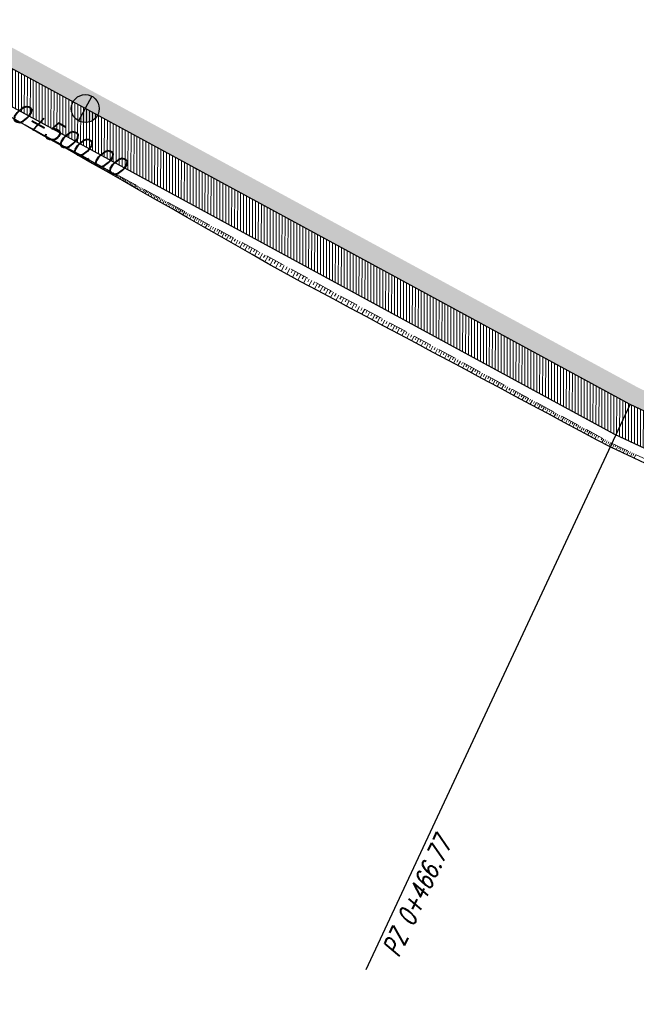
# Model space of a CAD drawing. Header units: metres. Extents: x 8431043 to 8456388, y 5766167 to 5771876.
# Tile 7 of 31: x 8434015 to 8434048, y 5770287 to 5770340. Entities that reach past the tile are written whole.
import ezdxf

# ---------------------------------------------------------------- set-up
doc = ezdxf.new("R2010")
doc.units = ezdxf.units.M
for name, pattern in [('4011', [6, 4, -2]), ('ACAD_ISO03W100', [30, 12, -18]), ('ACAD_ISO10W100', [18, 12, -3, 0, -3]), ('CIĄGŁA', [0])]:
    doc.linetypes.add(name, pattern=pattern)
for name, color, linetype in [('C-DROGI-SYTUACJA', 7, 'Continuous'), ('C-DROGI-SYTUACJA-ETYKIETY', 1, 'Continuous'), ('DRO_Podzespół', 7, 'Continuous'), ('S-5_opis_hektometr', 20, 'Continuous'), ('S-5_opis_pkt_geometrycznych', 20, 'Continuous')]:
    doc.layers.add(name, color=color, linetype=linetype)
doc.layers.add('hatch zdi chodniki', color=7, linetype='Continuous', lineweight=0, true_color=0x8345ba)
for name, color, linetype, lineweight in [('kreskowanie skarp', 250, 'Continuous', 15), ('linia', 7, 'CIĄGŁA', 20), ('WYMIARY', 253, 'Continuous', 13), ('Zalacznik_3_Rowy DW837|Zalacznik_3_Rowy DW837|zdi pobocze', 250, '4011', 18), ('zdi_obrzeze chodnikowe 8x30', 6, 'Continuous', 30)]:
    doc.layers.add(name, color=color, linetype=linetype, lineweight=lineweight)
doc.styles.add('! rom po 1.8mm', font='romans.shx', dxfattribs={"width": 0.75, "oblique": 15})
doc.styles.add('! romans poch 1.8 mm szer 1', font='romans.shx', dxfattribs={"oblique": 15, "height": 1.8})
doc.styles.add('ISOCP', font='geniso.shx')
doc.styles.add('własny_500', font='isocp.shx', dxfattribs={"width": 0.9, "height": 1.2})
doc.dimstyles.new('kopia własny 500', dxfattribs={"dimtxt": 1.2, "dimasz": 0.8, "dimexe": 0.1795, "dimexo": 0.0625, "dimgap": 0.09, "dimtad": 3, "dimdec": 1, "dimzin": 0, "dimdsep": 46, "dimtxsty": 'własny_500', "dimblk": 'ARCHTICK', "dimcen": 0.09, "dimaunit": 2, "dimadec": 4, "dimazin": 0, "dimtfac": 1, "dimtdec": 1, "dimtofl": 0, "dimtmove": 2, "dimatfit": 3, "dimldrblk": 'ARCHTICK', "dimfxl": 1, "dimtolj": 1, "dimtzin": 0, "dimarcsym": 0})

# ---------------------------------------------------------------- blocks, each defined once
blk = doc.blocks.new('_ARCHTICK')
at = {"color": 0, "linetype": 'ByBlock', "const_width": 0.15}
blk.add_lwpolyline([(-0.5, -0.5), (0.5, 0.5)], dxfattribs=at)
blk = doc.blocks.new('*D75')
at = {"layer": 'Defpoints', "color": 0, "transparency": 16777216}
for p in [(8434749.828, 5771876.32), (8434750.943, 5771875.576), (8432377.706, 5768319.94)]:
    blk.add_point(p, dxfattribs=at)
at = {"layer": 'WYMIARY', "color": 0, "lineweight": -2, "transparency": 16777216}
blk.add_line((8432378.821, 5768319.196), (8434750.943, 5771875.576), dxfattribs=at)
at = {"layer": 'WYMIARY', "color": 0, "lineweight": -2, "transparency": 16777216, "xscale": 0.75, "yscale": 0.75, "zscale": 0.75}
for p, rotation in [((8434750.943, 5771875.576), 56.29653123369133), ((8432378.821, 5768319.196), 236.2965312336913)]:
    blk.add_blockref('_ARCHTICK', p, dxfattribs=dict(at, rotation=rotation))
at = {"layer": 'WYMIARY', "color": 0, "transparency": 16777216, "insert": (8433564.287, 5770097.783), "char_height": 1.25, "attachment_point": 5, "rotation": 56.2965, "style": 'ISOCP'}
blk.add_mtext('\\A1;4274.9', dxfattribs=at)
blk = doc.blocks.new('*U80')
at = {"layer": 'C-DROGI-SYTUACJA', "color": 1, "linetype": 'ACAD_ISO10W100', "lineweight": 13, "ltscale": 0.3}
for p, q in [((8434047.859, 5770319.647), (8434013.388, 5770338.368)), ((8434066.478, 5770310.954), (8434047.859, 5770319.647))]:
    blk.add_line(p, q, dxfattribs=at)
at = {"layer": 'C-DROGI-SYTUACJA', "color": 253, "linetype": 'ACAD_ISO03W100', "lineweight": 13, "ltscale": 0.1}
blk.add_line((8434047.859, 5770319.647), (8434047.859, 5770319.647), dxfattribs=at)
blk.add_line((8434047.859, 5770319.647), (8434047.859, 5770319.647), dxfattribs=at)
blk = doc.blocks.new('symbol hektometru sytuacja')
at = {"layer": 'S-5_opis_hektometr'}
blk.add_hatch(color=1, dxfattribs=at).paths.add_polyline_path([(0, 0.5, 0.414214), (-0.5, 0, 0.414214), (0, -0.5)])
at = {"layer": 'S-5_opis_hektometr', "color": 1}
blk.add_lwpolyline([(0, -0.5), (0, 0.5)], dxfattribs=at)
blk.add_circle((0, 0), 0.5, dxfattribs=at)
blk = doc.blocks.new('*U81')
at = {"layer": 'S-5_opis_hektometr', "color": 1, "linetype": 'Continuous', "lineweight": -3, "xscale": 1.5, "yscale": 1.5, "zscale": 1.5, "rotation": 151.4933517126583}
blk.add_blockref('symbol hektometru sytuacja', (8434018.655, 5770335.508), dxfattribs=at)
at = {"layer": 'S-5_opis_hektometr', "color": 7, "linetype": 'Continuous', "lineweight": -3, "insert": (8434017.999, 5770334.299), "char_height": 1, "attachment_point": 2, "rotation": 331.4934, "style": '! romans poch 1.8 mm szer 1'}
blk.add_mtext('0+500.00', dxfattribs=at)
blk = doc.blocks.new('*U82')
at = {"layer": 'S-5_opis_pkt_geometrycznych', "color": 20, "linetype": 'Continuous', "lineweight": -3}
blk.add_line((8434033.718, 5770289.357), (8434047.859, 5770319.647), dxfattribs=at)
at = {"layer": 'S-5_opis_pkt_geometrycznych', "color": 20, "linetype": 'Continuous', "lineweight": -3, "insert": (8434037.434, 5770296.579), "char_height": 1, "attachment_point": 3, "rotation": 64.973, "style": '! rom po 1.8mm'}
blk.add_mtext('{\\C256;PZ 0+466.77}', dxfattribs=at)
blk = doc.blocks.new('sdd')
at = {"layer": 'C-DROGI-SYTUACJA', "color": 7, "linetype": 'Continuous', "lineweight": -3}
blk.add_blockref('*U80', (0, 0), dxfattribs=at)
at = {"layer": 'C-DROGI-SYTUACJA-ETYKIETY', "color": 4, "linetype": 'Continuous', "lineweight": 35}
for name in ['*U81', '*U82']:
    blk.add_blockref(name, (0, 0), dxfattribs=at)

msp = doc.modelspace()

# ---------------------------------------------------------------- hatches: boundary and pattern name
at = {"layer": 'hatch zdi chodniki', "lineweight": 13, "transparency": 33554687}
h = msp.add_hatch(dxfattribs=at)
h.set_pattern_fill('DOTS', color=3, scale=0.13, style=0)
h.paths.add_polyline_path([(8434291.477, 5770237.592), (8434289.272, 5770237.22), (8434294.219, 5770235.709), (8434304.064, 5770232.504), (8434352.975, 5770216.485), (8434351.386, 5770218.057), (8434304.375, 5770233.454), (8434294.52, 5770236.663)])
h.paths.add_polyline_path([(8434266.018, 5770244.733), (8434265.639, 5770244.676), (8434266.015, 5770244.554)])
h.paths.add_polyline_path([(8434267.85, 5770245.01), (8434266.018, 5770244.733), (8434266.015, 5770244.554), (8434270.421, 5770243.126), (8434280.902, 5770239.775), (8434284.092, 5770238.801), (8434282.471, 5770240.342), (8434281.2, 5770240.73), (8434270.728, 5770244.077)])
h.paths.add_polyline_path([(8434149.083, 5770283.339), (8434146.907, 5770283.089), (8434157.392, 5770279.145), (8434183.652, 5770271.152), (8434226.176, 5770257.466), (8434259.239, 5770246.75), (8434257.644, 5770248.318), (8434226.484, 5770258.418), (8434183.951, 5770272.107), (8434157.714, 5770280.092)])
h.paths.add_polyline_path([(8434094.662, 5770300.267), (8434093.121, 5770301.888), (8434084.6, 5770304.97), (8434081.22, 5770305.98), (8434077.409, 5770307.545), (8434076.937, 5770306.658), (8434080.886, 5770305.036), (8434084.287, 5770304.02)])
h.paths.add_polyline_path([(8434101.584, 5770298.826), (8434099.363, 5770298.566), (8434102.578, 5770297.403), (8434143.622, 5770284.325), (8434142.025, 5770285.883), (8434102.9, 5770298.35)])
h.paths.add_polyline_path([(8434011.442, 5770340.526), (8434009.246, 5770340.649), (8434010.908, 5770339.677), (8434013.388, 5770338.368), (8434047.859, 5770319.647), (8434066.478, 5770310.954), (8434076.937, 5770306.658), (8434077.409, 5770307.545), (8434066.88, 5770311.87), (8434048.31, 5770320.54), (8434013.86, 5770339.25)])
h.paths.add_polyline_path([(8433893.006, 5770405.515), (8433891.889, 5770405.573), (8433905.229, 5770398.018), (8433905.33, 5770397.958), (8433905.528, 5770398.422), (8433905.48, 5770398.45)])
h.paths.add_polyline_path([(8433748.793, 5770512.117), (8433746.759, 5770513.046), (8433749.963, 5770509.073), (8433750.804, 5770508.222), (8433762.888, 5770493.325), (8433772.314, 5770482.022), (8433776.22, 5770478.9), (8433763.66, 5770493.96), (8433751.55, 5770508.89), (8433750.71, 5770509.74)])
h.paths.add_polyline_path([(8433722.133, 5770543.576), (8433721.656, 5770545.761), (8433699.12, 5770573.7), (8433684.56, 5770591.47), (8433678.06, 5770600.19), (8433665.01, 5770615.39), (8433650.72, 5770633.02), (8433646.54, 5770638.47), (8433641.4, 5770644.56), (8433638.24, 5770647.86), (8433633.92, 5770651.89), (8433628.93, 5770655.99), (8433625.45, 5770658.54), (8433620.64, 5770661.61), (8433615.52, 5770664.21), (8433611.16, 5770665.93), (8433605.98, 5770667.46), (8433600.42, 5770668.54), (8433595.22, 5770669.19), (8433591.69, 5770669.45), (8433588.3, 5770669.58), (8433585.73, 5770669.59), (8433584.66, 5770669.57), (8433578.02, 5770669.4), (8433570.07, 5770668.93), (8433535.02, 5770665.16), (8433485.31, 5770659.82), (8433471.71, 5770658.26), (8433462.94, 5770656.9), (8433452.67, 5770654.68), (8433445.44, 5770652.68), (8433437.08, 5770649.89), (8433430.89, 5770647.48), (8433422.58, 5770643.75), (8433415.28, 5770639.99), (8433407.52, 5770635.43), (8433399.86, 5770630.32), (8433394.21, 5770626.11), (8433389.06, 5770621.91), (8433384.92, 5770618.26), (8433379.84, 5770613.41), (8433375.1, 5770608.47), (8433369.83, 5770602.43), (8433366.47, 5770598.28), (8433360.39, 5770590.39), (8433330.15, 5770550.58), (8433325.4, 5770544.43), (8433322.62, 5770541.08), (8433319.22, 5770537.42), (8433315.34, 5770533.91), (8433311.49, 5770531.11), (8433308.5, 5770529.35), (8433305.18, 5770527.75), (8433300.92, 5770526.19), (8433296.07, 5770525.01), (8433292.33, 5770524.5), (8433289.92, 5770524.35), (8433287.56, 5770524.33), (8433283.49, 5770524.61), (8433278.75, 5770525.44), (8433274.38, 5770526.72), (8433271.03, 5770528.06), (8433267.26, 5770529.98), (8433263.73, 5770532.25), (8433259.5, 5770535.71), (8433256.42, 5770538.88), (8433255.372, 5770540.221), (8433254.831, 5770539.289), (8433255.665, 5770538.222), (8433258.823, 5770534.972), (8433263.141, 5770531.44), (8433266.761, 5770529.112), (8433270.617, 5770527.148), (8433274.053, 5770525.774), (8433278.523, 5770524.465), (8433283.369, 5770523.616), (8433287.53, 5770523.33), (8433289.955, 5770523.35), (8433292.429, 5770523.504), (8433296.256, 5770524.026), (8433301.211, 5770525.232), (8433305.57, 5770526.828), (8433308.972, 5770528.467), (8433312.039, 5770530.273), (8433315.971, 5770533.133), (8433319.923, 5770536.708), (8433323.372, 5770540.42), (8433326.181, 5770543.805), (8433330.944, 5770549.972), (8433361.184, 5770589.782), (8433367.255, 5770597.66), (8433370.596, 5770601.786), (8433375.838, 5770607.795), (8433380.546, 5770612.702), (8433385.596, 5770617.523), (8433389.707, 5770621.147), (8433394.825, 5770625.321), (8433400.437, 5770629.503), (8433408.051, 5770634.582), (8433415.763, 5770639.114), (8433423.014, 5770642.849), (8433431.276, 5770646.557), (8433437.42, 5770648.949), (8433445.732, 5770651.723), (8433452.909, 5770653.709), (8433463.122, 5770655.916), (8433471.844, 5770657.269), (8433485.42, 5770658.826), (8433535.127, 5770664.166), (8433570.153, 5770667.933), (8433577.874, 5770668.39), (8433592.619, 5770665.234), (8433598.335, 5770664.537), (8433606.412, 5770662.749), (8433611.111, 5770661.077), (8433616.22, 5770658.705), (8433620.647, 5770656.174), (8433628.138, 5770651.177), (8433630.683, 5770649.391), (8433643.107, 5770640.987), (8433645.761, 5770637.843), (8433649.935, 5770632.401), (8433664.242, 5770614.749), (8433677.279, 5770599.565), (8433683.772, 5770590.854), (8433698.344, 5770573.069)])
h.paths.add_polyline_path([(8433727.509, 5770538.504), (8433725.475, 5770539.433), (8433743.033, 5770517.666), (8433742.555, 5770519.85)])
h.paths.add_polyline_path([(8433804.671, 5770453.717), (8433807.358, 5770451.327), (8433816.902, 5770444.971), (8433867.591, 5770417.645), (8433884.716, 5770409.271), (8433884.037, 5770410.16), (8433867.82, 5770418.09), (8433817.16, 5770445.4)])
h.paths.add_polyline_path([(8434386.872, 5770204.269), (8434387.262, 5770205.19), (8434380.028, 5770208.307), (8434373.3, 5770210.88), (8434361.004, 5770214.907), (8434358.792, 5770214.579), (8434372.966, 5770209.937), (8434379.651, 5770207.381)])
h.paths.add_polyline_path([(8433975.043, 5770359.953), (8433974.8, 5770359.516), (8433982.782, 5770355.08), (8434001.014, 5770345.462), (8434003.204, 5770344.181), (8434001.72, 5770345.655), (8433983.02, 5770355.52)])
at = {"layer": 'hatch zdi chodniki', "lineweight": 5}
h = msp.add_hatch(dxfattribs=at)
h.set_pattern_fill('ANSI31', color=256, scale=0.05, angle=45, style=0)
h.paths.add_polyline_path([(8434009.246, 5770340.649), (8434008.373, 5770338.994), (8434008.559, 5770338.881), (8434012.539, 5770336.781), (8434047.048, 5770318.039), (8434065.755, 5770309.305), (8434076.086, 5770305.062), (8434076.937, 5770306.658), (8434066.478, 5770310.954), (8434047.859, 5770319.647), (8434013.388, 5770338.368), (8434010.908, 5770339.677)])
h.paths.add_polyline_path([(8433974.8, 5770359.516), (8433973.926, 5770357.943), (8433981.925, 5770353.497), (8434001.557, 5770343.14), (8434002.388, 5770342.635), (8434003.204, 5770344.181), (8434001.014, 5770345.462), (8433982.782, 5770355.08)])

# ---------------------------------------------------------------- linework, layer by layer
at = {"layer": 'C-DROGI-SYTUACJA', "color": 1, "linetype": 'ACAD_ISO10W100', "lineweight": 13, "ltscale": 0.3}
for p, q in [((8434047.859, 5770319.647), (8434013.388, 5770338.368)), ((8434066.478, 5770310.954), (8434047.859, 5770319.647))]:
    msp.add_line(p, q, dxfattribs=at)
at = {"layer": 'C-DROGI-SYTUACJA', "color": 253, "linetype": 'ACAD_ISO03W100', "lineweight": 13, "ltscale": 0.1}
msp.add_line((8434047.859, 5770319.647), (8434047.859, 5770319.647), dxfattribs=at)
msp.add_line((8434047.859, 5770319.647), (8434047.859, 5770319.647), dxfattribs=at)
at = {"layer": 'DRO_Podzespół'}
msp.add_lwpolyline([(8434048.983, 5770316.339), (8434048.079, 5770316.767), (8434047.175, 5770317.194), (8434046.825, 5770317.36), (8434046.092, 5770317.741), (8434045.211, 5770318.212), (8434044.329, 5770318.684), (8434043.447, 5770319.155), (8434042.565, 5770319.627), (8434041.683, 5770320.098), (8434040.801, 5770320.57), (8434039.919, 5770321.041), (8434039.037, 5770321.513), (8434038.155, 5770321.984), (8434037.274, 5770322.456), (8434036.392, 5770322.927), (8434035.51, 5770323.399), (8434034.628, 5770323.87), (8434033.746, 5770324.342), (8434032.864, 5770324.813), (8434031.982, 5770325.285), (8434031.1, 5770325.756), (8434030.218, 5770326.228), (8434029.337, 5770326.699), (8434029.135, 5770326.807), (8434028.464, 5770327.189), (8434027.598, 5770327.688), (8434026.729, 5770328.183), (8434025.86, 5770328.678), (8434024.991, 5770329.174), (8434024.122, 5770329.669), (8434023.253, 5770330.164), (8434022.384, 5770330.659), (8434021.515, 5770331.154), (8434020.645, 5770331.65), (8434019.776, 5770332.145), (8434018.907, 5770332.64), (8434018.038, 5770333.135), (8434017.169, 5770333.63), (8434016.3, 5770334.126), (8434015.431, 5770334.621), (8434014.56, 5770335.112)], dxfattribs=at)
at = {"layer": 'kreskowanie skarp'}
for p, q in [((8434015.213, 5770334.76), (8434015.209, 5770334.754)), ((8434015.303, 5770334.711), (8434015.295, 5770334.697)), ((8434015.394, 5770334.662), (8434015.39, 5770334.654)), ((8434015.486, 5770334.612), (8434015.477, 5770334.595)), ((8434015.578, 5770334.561), (8434015.573, 5770334.552)), ((8434015.672, 5770334.51), (8434015.661, 5770334.49)), ((8434015.767, 5770334.459), (8434015.761, 5770334.448)), ((8434015.863, 5770334.407), (8434015.849, 5770334.383)), ((8434015.875, 5770334.4), (8434015.868, 5770334.388)), ((8434015.888, 5770334.394), (8434015.874, 5770334.369)), ((8434015.9, 5770334.387), (8434015.893, 5770334.374)), ((8434015.913, 5770334.38), (8434015.899, 5770334.354)), ((8434015.926, 5770334.373), (8434015.919, 5770334.36)), ((8434015.939, 5770334.366), (8434015.925, 5770334.34)), ((8434015.952, 5770334.359), (8434015.945, 5770334.345)), ((8434015.965, 5770334.351), (8434015.951, 5770334.325)), ((8434015.979, 5770334.344), (8434015.971, 5770334.331)), ((8434015.992, 5770334.337), (8434015.977, 5770334.31)), ((8434016.006, 5770334.329), (8434015.998, 5770334.316)), ((8434016.02, 5770334.322), (8434016.005, 5770334.294)), ((8434016.034, 5770334.314), (8434016.026, 5770334.3)), ((8434016.048, 5770334.307), (8434016.032, 5770334.278)), ((8434016.062, 5770334.299), (8434016.054, 5770334.285)), ((8434016.076, 5770334.291), (8434016.061, 5770334.262)), ((8434016.091, 5770334.283), (8434016.083, 5770334.268)), ((8434016.106, 5770334.275), (8434016.09, 5770334.246)), ((8434016.121, 5770334.267), (8434016.112, 5770334.252)), ((8434016.136, 5770334.259), (8434016.119, 5770334.229)), ((8434016.151, 5770334.251), (8434016.143, 5770334.235)), ((8434016.166, 5770334.242), (8434016.149, 5770334.212)), ((8434016.182, 5770334.234), (8434016.173, 5770334.218)), ((8434016.197, 5770334.225), (8434016.18, 5770334.194)), ((8434016.213, 5770334.217), (8434016.204, 5770334.201)), ((8434016.229, 5770334.208), (8434016.212, 5770334.176)), ((8434016.245, 5770334.199), (8434016.236, 5770334.183)), ((8434016.261, 5770334.19), (8434016.244, 5770334.158)), ((8434016.278, 5770334.182), (8434016.269, 5770334.165)), ((8434016.295, 5770334.173), (8434016.276, 5770334.139)), ((8434016.311, 5770334.163), (8434016.302, 5770334.147)), ((8434016.328, 5770334.154), (8434016.31, 5770334.12)), ((8434016.345, 5770334.145), (8434016.336, 5770334.128)), ((8434016.363, 5770334.135), (8434016.344, 5770334.101)), ((8434016.38, 5770334.126), (8434016.371, 5770334.108)), ((8434016.398, 5770334.116), (8434016.379, 5770334.081)), ((8434016.416, 5770334.107), (8434016.406, 5770334.089)), ((8434016.434, 5770334.097), (8434016.414, 5770334.061)), ((8434016.452, 5770334.087), (8434016.442, 5770334.069)), ((8434016.471, 5770334.077), (8434016.451, 5770334.04)), ((8434016.489, 5770334.067), (8434016.479, 5770334.048)), ((8434016.508, 5770334.057), (8434016.488, 5770334.019)), ((8434016.527, 5770334.046), (8434016.517, 5770334.027)), ((8434016.546, 5770334.036), (8434016.525, 5770333.997)), ((8434016.566, 5770334.025), (8434016.555, 5770334.006)), ((8434016.585, 5770334.015), (8434016.564, 5770333.975)), ((8434016.605, 5770334.004), (8434016.594, 5770333.984)), ((8434016.625, 5770333.993), (8434016.603, 5770333.953)), ((8434016.645, 5770333.982), (8434016.634, 5770333.962)), ((8434016.666, 5770333.971), (8434016.644, 5770333.93)), ((8434016.686, 5770333.96), (8434016.675, 5770333.939)), ((8434016.707, 5770333.948), (8434016.685, 5770333.907)), ((8434016.728, 5770333.937), (8434016.717, 5770333.916)), ((8434016.75, 5770333.925), (8434016.726, 5770333.883)), ((8434016.771, 5770333.914), (8434016.759, 5770333.892)), ((8434016.793, 5770333.902), (8434016.769, 5770333.858)), ((8434016.815, 5770333.89), (8434016.803, 5770333.868)), ((8434016.837, 5770333.878), (8434016.813, 5770333.834)), ((8434016.859, 5770333.866), (8434016.847, 5770333.843)), ((8434016.882, 5770333.853), (8434016.857, 5770333.808)), ((8434016.905, 5770333.841), (8434016.892, 5770333.818)), ((8434016.928, 5770333.829), (8434016.903, 5770333.782)), ((8434016.951, 5770333.816), (8434016.939, 5770333.792)), ((8434016.975, 5770333.803), (8434016.949, 5770333.756)), ((8434016.999, 5770333.79), (8434016.986, 5770333.766)), ((8434017.023, 5770333.777), (8434016.997, 5770333.729)), ((8434017.047, 5770333.764), (8434017.034, 5770333.739)), ((8434017.072, 5770333.75), (8434017.045, 5770333.701)), ((8434017.096, 5770333.737), (8434017.083, 5770333.712)), ((8434017.122, 5770333.723), (8434017.094, 5770333.673)), ((8434017.147, 5770333.71), (8434017.133, 5770333.684)), ((8434017.172, 5770333.696), (8434017.145, 5770333.645)), ((8434017.198, 5770333.682), (8434017.184, 5770333.656)), ((8434017.224, 5770333.667), (8434017.196, 5770333.615)), ((8434017.251, 5770333.653), (8434017.236, 5770333.627)), ((8434017.277, 5770333.639), (8434017.249, 5770333.585)), ((8434017.304, 5770333.624), (8434017.29, 5770333.597)), ((8434017.332, 5770333.609), (8434017.302, 5770333.555)), ((8434017.359, 5770333.594), (8434017.344, 5770333.567)), ((8434017.387, 5770333.579), (8434017.357, 5770333.524)), ((8434017.415, 5770333.564), (8434017.4, 5770333.536)), ((8434017.443, 5770333.549), (8434017.413, 5770333.492)), ((8434017.472, 5770333.533), (8434017.456, 5770333.504)), ((8434017.501, 5770333.517), (8434017.47, 5770333.459)), ((8434017.53, 5770333.501), (8434017.514, 5770333.472)), ((8434017.56, 5770333.485), (8434017.528, 5770333.426)), ((8434017.59, 5770333.469), (8434017.573, 5770333.439)), ((8434017.62, 5770333.453), (8434017.587, 5770333.392)), ((8434017.65, 5770333.436), (8434017.634, 5770333.406)), ((8434017.681, 5770333.419), (8434017.648, 5770333.358)), ((8434017.712, 5770333.403), (8434017.695, 5770333.372)), ((8434017.744, 5770333.386), (8434017.709, 5770333.323)), ((8434017.775, 5770333.368), (8434017.758, 5770333.337)), ((8434017.807, 5770333.351), (8434017.773, 5770333.287)), ((8434017.84, 5770333.333), (8434017.822, 5770333.301)), ((8434017.873, 5770333.315), (8434017.837, 5770333.25)), ((8434017.906, 5770333.298), (8434017.888, 5770333.264)), ((8434017.939, 5770333.279), (8434017.903, 5770333.213)), ((8434017.973, 5770333.261), (8434017.954, 5770333.227)), ((8434018.007, 5770333.243), (8434017.97, 5770333.174)), ((8434018.041, 5770333.224), (8434018.023, 5770333.189)), ((8434018.076, 5770333.205), (8434018.038, 5770333.135)), ((8434018.111, 5770333.186), (8434018.092, 5770333.151)), ((8434018.147, 5770333.166), (8434018.108, 5770333.095)), ((8434018.183, 5770333.147), (8434018.163, 5770333.111)), ((8434018.219, 5770333.127), (8434018.18, 5770333.055)), ((8434018.256, 5770333.107), (8434018.236, 5770333.071)), ((8434018.293, 5770333.087), (8434018.253, 5770333.013)), ((8434018.33, 5770333.067), (8434018.31, 5770333.03)), ((8434018.368, 5770333.046), (8434018.327, 5770332.971)), ((8434018.406, 5770333.026), (8434018.385, 5770332.988)), ((8434018.445, 5770333.005), (8434018.403, 5770332.928)), ((8434018.484, 5770332.984), (8434018.462, 5770332.945)), ((8434018.523, 5770332.962), (8434018.48, 5770332.883)), ((8434018.563, 5770332.941), (8434018.541, 5770332.901)), ((8434018.603, 5770332.919), (8434018.559, 5770332.838)), ((8434018.644, 5770332.897), (8434018.622, 5770332.856)), ((8434018.685, 5770332.874), (8434018.64, 5770332.792)), ((8434018.726, 5770332.852), (8434018.704, 5770332.81)), ((8434018.768, 5770332.829), (8434018.722, 5770332.745)), ((8434018.81, 5770332.806), (8434018.787, 5770332.764)), ((8434018.853, 5770332.783), (8434018.807, 5770332.697)), ((8434018.896, 5770332.76), (8434018.873, 5770332.716)), ((8434018.94, 5770332.736), (8434018.892, 5770332.649)), ((8434018.984, 5770332.712), (8434018.96, 5770332.668)), ((8434019.028, 5770332.688), (8434018.98, 5770332.599)), ((8434019.073, 5770332.663), (8434019.049, 5770332.618)), ((8434019.119, 5770332.639), (8434019.07, 5770332.548)), ((8434019.165, 5770332.614), (8434019.14, 5770332.568)), ((8434019.211, 5770332.588), (8434019.161, 5770332.496)), ((8434019.258, 5770332.563), (8434019.233, 5770332.516)), ((8434019.305, 5770332.537), (8434019.254, 5770332.443)), ((8434019.353, 5770332.511), (8434019.327, 5770332.463)), ((8434019.402, 5770332.485), (8434019.349, 5770332.388)), ((8434019.45, 5770332.458), (8434019.424, 5770332.41)), ((8434019.5, 5770332.432), (8434019.446, 5770332.333)), ((8434019.55, 5770332.405), (8434019.523, 5770332.355)), ((8434019.6, 5770332.377), (8434019.545, 5770332.277)), ((8434019.651, 5770332.35), (8434019.623, 5770332.299)), ((8434019.702, 5770332.322), (8434019.646, 5770332.219)), ((8434019.754, 5770332.293), (8434019.726, 5770332.242)), ((8434019.807, 5770332.265), (8434019.75, 5770332.16)), ((8434019.86, 5770332.236), (8434019.831, 5770332.183)), ((8434019.913, 5770332.207), (8434019.855, 5770332.1)), ((8434019.967, 5770332.178), (8434019.938, 5770332.124)), ((8434020.022, 5770332.148), (8434019.963, 5770332.039)), ((8434020.077, 5770332.118), (8434020.047, 5770332.063)), ((8434020.133, 5770332.088), (8434020.073, 5770331.976)), ((8434020.19, 5770332.057), (8434020.159, 5770332.001)), ((8434020.247, 5770332.026), (8434020.185, 5770331.912)), ((8434020.304, 5770331.995), (8434020.273, 5770331.937)), ((8434020.362, 5770331.963), (8434020.299, 5770331.847)), ((8434020.421, 5770331.931), (8434020.389, 5770331.873)), ((8434020.48, 5770331.899), (8434020.416, 5770331.781)), ((8434020.54, 5770331.867), (8434020.508, 5770331.807)), ((8434020.601, 5770331.834), (8434020.535, 5770331.713)), ((8434020.662, 5770331.8), (8434020.629, 5770331.739)), ((8434020.724, 5770331.767), (8434020.657, 5770331.643)), ((8434020.786, 5770331.733), (8434020.752, 5770331.671)), ((8434020.849, 5770331.699), (8434020.781, 5770331.572)), ((8434020.913, 5770331.664), (8434020.879, 5770331.6)), ((8434020.978, 5770331.629), (8434020.908, 5770331.5)), ((8434021.043, 5770331.594), (8434021.007, 5770331.529)), ((8434021.108, 5770331.558), (8434021.037, 5770331.427)), ((8434021.175, 5770331.522), (8434021.139, 5770331.456)), ((8434021.242, 5770331.485), (8434021.169, 5770331.351)), ((8434021.31, 5770331.449), (8434021.273, 5770331.381)), ((8434021.378, 5770331.411), (8434021.304, 5770331.274)), ((8434021.448, 5770331.374), (8434021.41, 5770331.305)), ((8434021.518, 5770331.336), (8434021.442, 5770331.196)), ((8434021.588, 5770331.298), (8434021.55, 5770331.227)), ((8434021.66, 5770331.259), (8434021.582, 5770331.116)), ((8434021.732, 5770331.22), (8434021.692, 5770331.147)), ((8434021.805, 5770331.18), (8434021.725, 5770331.034)), ((8434021.878, 5770331.14), (8434021.838, 5770331.066)), ((8434021.952, 5770331.1), (8434021.872, 5770330.951)), ((8434022.028, 5770331.059), (8434021.987, 5770330.984)), ((8434022.104, 5770331.018), (8434022.021, 5770330.866)), ((8434022.18, 5770330.976), (8434022.139, 5770330.899)), ((8434022.258, 5770330.934), (8434022.174, 5770330.779)), ((8434022.336, 5770330.891), (8434022.293, 5770330.813)), ((8434022.415, 5770330.848), (8434022.329, 5770330.69)), ((8434022.495, 5770330.805), (8434022.452, 5770330.725)), ((8434022.576, 5770330.761), (8434022.488, 5770330.6)), ((8434022.657, 5770330.717), (8434022.613, 5770330.635)), ((8434022.74, 5770330.672), (8434022.65, 5770330.507)), ((8434022.823, 5770330.627), (8434022.778, 5770330.544)), ((8434022.907, 5770330.581), (8434022.816, 5770330.413)), ((8434022.992, 5770330.535), (8434022.946, 5770330.45)), ((8434023.078, 5770330.488), (8434022.985, 5770330.317)), ((8434023.165, 5770330.441), (8434023.118, 5770330.355)), ((8434023.252, 5770330.394), (8434023.157, 5770330.218)), ((8434023.341, 5770330.346), (8434023.293, 5770330.257)), ((8434023.43, 5770330.297), (8434023.333, 5770330.118)), ((8434023.521, 5770330.248), (8434023.472, 5770330.158)), ((8434023.612, 5770330.198), (8434023.513, 5770330.016)), ((8434023.704, 5770330.148), (8434023.654, 5770330.056)), ((8434023.797, 5770330.098), (8434023.696, 5770329.911)), ((8434023.891, 5770330.047), (8434023.84, 5770329.952)), ((8434023.987, 5770329.995), (8434023.883, 5770329.805)), ((8434024.083, 5770329.943), (8434024.031, 5770329.847)), ((8434024.18, 5770329.89), (8434024.074, 5770329.696)), ((8434024.278, 5770329.837), (8434024.225, 5770329.739)), ((8434024.377, 5770329.783), (8434024.269, 5770329.585)), ((8434024.477, 5770329.728), (8434024.423, 5770329.628)), ((8434024.578, 5770329.674), (8434024.468, 5770329.471)), ((8434024.681, 5770329.618), (8434024.625, 5770329.516)), ((8434024.784, 5770329.562), (8434024.672, 5770329.355)), ((8434024.888, 5770329.505), (8434024.831, 5770329.401)), ((8434024.993, 5770329.448), (8434024.879, 5770329.237)), ((8434025.1, 5770329.39), (8434025.042, 5770329.284)), ((8434025.208, 5770329.332), (8434025.091, 5770329.117)), ((8434025.316, 5770329.273), (8434025.257, 5770329.164)), ((8434025.426, 5770329.213), (8434025.307, 5770328.993)), ((8434025.537, 5770329.153), (8434025.477, 5770329.042)), ((8434025.649, 5770329.092), (8434025.527, 5770328.868)), ((8434025.762, 5770329.03), (8434025.701, 5770328.917)), ((8434025.877, 5770328.968), (8434025.752, 5770328.74)), ((8434025.992, 5770328.906), (8434025.93, 5770328.79)), ((8434026.109, 5770328.842), (8434025.982, 5770328.609)), ((8434026.227, 5770328.778), (8434026.163, 5770328.66)), ((8434026.346, 5770328.713), (8434026.217, 5770328.475)), ((8434026.467, 5770328.648), (8434026.401, 5770328.527)), ((8434026.588, 5770328.582), (8434026.456, 5770328.338)), ((8434026.711, 5770328.515), (8434026.645, 5770328.392)), ((8434026.836, 5770328.448), (8434026.701, 5770328.199)), ((8434026.961, 5770328.379), (8434026.893, 5770328.254)), ((8434027.088, 5770328.311), (8434026.95, 5770328.057)), ((8434027.216, 5770328.241), (8434027.146, 5770328.113)), ((8434027.345, 5770328.171), (8434027.205, 5770327.912)), ((8434027.476, 5770328.1), (8434027.405, 5770327.969)), ((8434027.608, 5770328.028), (8434027.465, 5770327.764)), ((8434027.741, 5770327.956), (8434027.669, 5770327.822)), ((8434027.877, 5770327.882), (8434027.73, 5770327.612)), ((8434028.013, 5770327.808), (8434027.939, 5770327.671)), ((8434028.152, 5770327.733), (8434028.002, 5770327.456)), ((8434028.292, 5770327.656), (8434028.216, 5770327.516)), ((8434028.434, 5770327.579), (8434028.28, 5770327.295)), ((8434028.578, 5770327.501), (8434028.5, 5770327.357)), ((8434028.724, 5770327.422), (8434028.566, 5770327.131)), ((8434028.871, 5770327.342), (8434028.791, 5770327.195)), ((8434029.019, 5770327.262), (8434028.858, 5770326.965)), ((8434029.169, 5770327.18), (8434029.088, 5770327.03)), ((8434029.321, 5770327.098), (8434029.156, 5770326.796)), ((8434029.471, 5770327.016), (8434029.389, 5770326.865)), ((8434029.621, 5770326.935), (8434029.458, 5770326.634)), ((8434029.771, 5770326.853), (8434029.69, 5770326.703)), ((8434029.92, 5770326.772), (8434029.758, 5770326.474)), ((8434030.069, 5770326.691), (8434029.988, 5770326.543)), ((8434030.218, 5770326.611), (8434030.056, 5770326.314)), ((8434030.365, 5770326.531), (8434030.285, 5770326.383)), ((8434030.513, 5770326.451), (8434030.353, 5770326.156)), ((8434030.659, 5770326.371), (8434030.58, 5770326.224)), ((8434030.806, 5770326.291), (8434030.647, 5770325.999)), ((8434030.952, 5770326.212), (8434030.872, 5770326.066)), ((8434031.097, 5770326.133), (8434030.939, 5770325.842)), ((8434031.242, 5770326.054), (8434031.163, 5770325.91)), ((8434031.386, 5770325.976), (8434031.23, 5770325.687)), ((8434031.53, 5770325.898), (8434031.452, 5770325.754)), ((8434031.674, 5770325.82), (8434031.518, 5770325.533)), ((8434031.817, 5770325.742), (8434031.739, 5770325.599)), ((8434031.959, 5770325.665), (8434031.805, 5770325.38)), ((8434032.102, 5770325.588), (8434032.024, 5770325.446)), ((8434032.243, 5770325.511), (8434032.089, 5770325.227)), ((8434032.384, 5770325.434), (8434032.308, 5770325.293)), ((8434032.525, 5770325.358), (8434032.372, 5770325.076)), ((8434032.665, 5770325.281), (8434032.589, 5770325.141)), ((8434032.805, 5770325.205), (8434032.653, 5770324.926)), ((8434032.944, 5770325.13), (8434032.869, 5770324.99)), ((8434033.083, 5770325.054), (8434032.932, 5770324.777)), ((8434033.222, 5770324.979), (8434033.147, 5770324.841)), ((8434033.36, 5770324.904), (8434033.21, 5770324.628)), ((8434033.497, 5770324.83), (8434033.423, 5770324.692)), ((8434033.634, 5770324.755), (8434033.485, 5770324.481)), ((8434033.771, 5770324.681), (8434033.697, 5770324.544)), ((8434033.907, 5770324.607), (8434033.759, 5770324.335)), ((8434034.043, 5770324.533), (8434033.969, 5770324.398)), ((8434034.178, 5770324.46), (8434034.031, 5770324.189)), ((8434034.313, 5770324.387), (8434034.24, 5770324.252)), ((8434034.447, 5770324.314), (8434034.301, 5770324.045)), ((8434034.581, 5770324.241), (8434034.509, 5770324.107)), ((8434034.715, 5770324.168), (8434034.57, 5770323.901)), ((8434034.848, 5770324.096), (8434034.776, 5770323.963)), ((8434034.981, 5770324.024), (8434034.837, 5770323.759)), ((8434035.113, 5770323.952), (8434035.041, 5770323.82)), ((8434035.245, 5770323.881), (8434035.101, 5770323.617)), ((8434035.376, 5770323.809), (8434035.305, 5770323.678)), ((8434035.507, 5770323.738), (8434035.365, 5770323.476)), ((8434035.637, 5770323.667), (8434035.567, 5770323.537)), ((8434035.767, 5770323.597), (8434035.626, 5770323.336)), ((8434035.897, 5770323.526), (8434035.827, 5770323.397)), ((8434036.026, 5770323.456), (8434035.886, 5770323.198)), ((8434036.155, 5770323.386), (8434036.085, 5770323.257)), ((8434036.284, 5770323.316), (8434036.144, 5770323.06)), ((8434036.411, 5770323.247), (8434036.342, 5770323.119)), ((8434036.539, 5770323.178), (8434036.4, 5770322.923)), ((8434036.666, 5770323.109), (8434036.597, 5770322.981)), ((8434036.793, 5770323.04), (8434036.655, 5770322.786)), ((8434036.919, 5770322.971), (8434036.851, 5770322.845)), ((8434037.045, 5770322.903), (8434036.908, 5770322.651)), ((8434037.171, 5770322.835), (8434037.102, 5770322.709)), ((8434037.296, 5770322.767), (8434037.16, 5770322.517)), ((8434037.42, 5770322.699), (8434037.353, 5770322.574)), ((8434037.544, 5770322.632), (8434037.41, 5770322.383)), ((8434037.668, 5770322.564), (8434037.601, 5770322.44)), ((8434037.792, 5770322.497), (8434037.658, 5770322.25)), ((8434037.915, 5770322.43), (8434037.848, 5770322.307)), ((8434038.037, 5770322.364), (8434037.904, 5770322.119)), ((8434038.16, 5770322.297), (8434038.093, 5770322.175)), ((8434038.281, 5770322.231), (8434038.149, 5770321.988)), ((8434038.403, 5770322.165), (8434038.337, 5770322.044)), ((8434038.524, 5770322.1), (8434038.392, 5770321.858)), ((8434038.645, 5770322.034), (8434038.579, 5770321.913)), ((8434038.765, 5770321.969), (8434038.634, 5770321.728)), ((8434038.885, 5770321.904), (8434038.82, 5770321.784)), ((8434039.004, 5770321.839), (8434038.874, 5770321.6)), ((8434039.123, 5770321.774), (8434039.058, 5770321.655)), ((8434039.242, 5770321.71), (8434039.113, 5770321.472)), ((8434039.36, 5770321.645), (8434039.296, 5770321.527)), ((8434039.478, 5770321.581), (8434039.35, 5770321.346)), ((8434039.595, 5770321.518), (8434039.532, 5770321.4)), ((8434039.713, 5770321.454), (8434039.585, 5770321.22)), ((8434039.829, 5770321.391), (8434039.766, 5770321.274)), ((8434039.946, 5770321.327), (8434039.819, 5770321.095)), ((8434040.062, 5770321.264), (8434039.999, 5770321.148)), ((8434040.177, 5770321.202), (8434040.052, 5770320.97)), ((8434040.293, 5770321.139), (8434040.23, 5770321.024)), ((8434040.407, 5770321.077), (8434040.283, 5770320.847)), ((8434040.522, 5770321.014), (8434040.46, 5770320.9)), ((8434040.636, 5770320.953), (8434040.512, 5770320.724)), ((8434040.75, 5770320.891), (8434040.688, 5770320.777)), ((8434040.863, 5770320.829), (8434040.74, 5770320.602)), ((8434040.976, 5770320.768), (8434040.915, 5770320.655)), ((8434041.089, 5770320.707), (8434040.966, 5770320.481)), ((8434041.201, 5770320.646), (8434041.14, 5770320.533)), ((8434041.313, 5770320.585), (8434041.191, 5770320.361)), ((8434041.424, 5770320.524), (8434041.364, 5770320.413)), ((8434041.535, 5770320.464), (8434041.415, 5770320.242)), ((8434041.646, 5770320.404), (8434041.586, 5770320.293)), ((8434041.757, 5770320.344), (8434041.637, 5770320.123)), ((8434041.867, 5770320.284), (8434041.807, 5770320.174)), ((8434041.976, 5770320.225), (8434041.857, 5770320.005)), ((8434042.086, 5770320.165), (8434042.026, 5770320.056)), ((8434042.195, 5770320.106), (8434042.076, 5770319.888)), ((8434042.303, 5770320.047), (8434042.244, 5770319.938)), ((8434042.412, 5770319.988), (8434042.294, 5770319.772)), ((8434042.52, 5770319.93), (8434042.461, 5770319.822)), ((8434042.627, 5770319.871), (8434042.51, 5770319.656)), ((8434042.734, 5770319.813), (8434042.676, 5770319.706)), ((8434042.841, 5770319.755), (8434042.725, 5770319.541)), ((8434042.948, 5770319.697), (8434042.89, 5770319.59)), ((8434043.054, 5770319.639), (8434042.939, 5770319.427)), ((8434043.16, 5770319.582), (8434043.102, 5770319.476)), ((8434043.265, 5770319.525), (8434043.151, 5770319.314)), ((8434043.37, 5770319.467), (8434043.313, 5770319.362)), ((8434043.475, 5770319.411), (8434043.361, 5770319.201)), ((8434043.58, 5770319.354), (8434043.523, 5770319.249)), ((8434043.684, 5770319.297), (8434043.571, 5770319.089)), ((8434043.787, 5770319.241), (8434043.731, 5770319.137)), ((8434043.891, 5770319.185), (8434043.779, 5770318.978)), ((8434043.994, 5770319.129), (8434043.938, 5770319.026)), ((8434044.097, 5770319.073), (8434043.985, 5770318.867)), ((8434044.199, 5770319.017), (8434044.143, 5770318.915)), ((8434044.301, 5770318.962), (8434044.19, 5770318.758)), ((8434044.403, 5770318.907), (8434044.348, 5770318.805)), ((8434044.504, 5770318.852), (8434044.394, 5770318.649)), ((8434044.605, 5770318.797), (8434044.551, 5770318.696)), ((8434044.706, 5770318.742), (8434044.597, 5770318.54)), ((8434044.807, 5770318.687), (8434044.752, 5770318.587)), ((8434044.907, 5770318.633), (8434044.798, 5770318.433)), ((8434045.006, 5770318.579), (8434044.952, 5770318.479)), ((8434045.106, 5770318.525), (8434044.998, 5770318.326)), ((8434045.205, 5770318.471), (8434045.151, 5770318.372)), ((8434045.304, 5770318.417), (8434045.196, 5770318.22)), ((8434045.402, 5770318.364), (8434045.349, 5770318.265)), ((8434045.5, 5770318.311), (8434045.394, 5770318.114)), ((8434045.598, 5770318.258), (8434045.545, 5770318.16)), ((8434045.696, 5770318.205), (8434045.59, 5770318.01)), ((8434045.793, 5770318.152), (8434045.74, 5770318.055)), ((8434045.89, 5770318.099), (8434045.785, 5770317.905)), ((8434045.986, 5770318.047), (8434045.934, 5770317.95)), ((8434046.083, 5770317.994), (8434045.978, 5770317.802)), ((8434046.179, 5770317.942), (8434046.126, 5770317.846)), ((8434046.357, 5770317.846), (8434046.306, 5770317.751)), ((8434046.45, 5770317.795), (8434046.349, 5770317.608)), ((8434046.543, 5770317.744), (8434046.493, 5770317.652)), ((8434046.159, 5770317.705), (8434046.159, 5770317.706)), ((8434046.635, 5770317.694), (8434046.535, 5770317.511)), ((8434046.726, 5770317.645), (8434046.677, 5770317.554)), ((8434046.816, 5770317.596), (8434046.718, 5770317.415)), ((8434046.911, 5770317.551), (8434046.867, 5770317.456)), ((8434047.006, 5770317.507), (8434046.917, 5770317.316)), ((8434047.102, 5770317.462), (8434047.057, 5770317.367)), ((8434047.198, 5770317.417), (8434047.108, 5770317.226)), ((8434047.293, 5770317.373), (8434047.249, 5770317.277)), ((8434047.39, 5770317.328), (8434047.3, 5770317.135)), ((8434047.486, 5770317.283), (8434047.441, 5770317.186)), ((8434047.583, 5770317.238), (8434047.493, 5770317.044)), ((8434047.68, 5770317.192), (8434047.634, 5770317.095)), ((8434047.777, 5770317.147), (8434047.686, 5770316.953)), ((8434047.874, 5770317.101), (8434047.829, 5770317.004)), ((8434047.972, 5770317.056), (8434047.881, 5770316.861)), ((8434048.07, 5770317.01), (8434048.024, 5770316.912)), ((8434048.168, 5770316.964), (8434048.076, 5770316.768))]:
    msp.add_line(p, q, dxfattribs=at)
at = {"layer": 'Zalacznik_3_Rowy DW837|Zalacznik_3_Rowy DW837|zdi pobocze', "ltscale": 0.25, "flags": 128}
msp.add_lwpolyline([(8434008.685, 5770337.978), (8434008.797, 5770338.19), (8434012.303, 5770336.341), (8434046.823, 5770317.592), (8434065.554, 5770308.847), (8434080.118, 5770302.865), (8434083.565, 5770301.835), (8434093.174, 5770298.359), (8434092.381, 5770296.168)], dxfattribs=at)
at = {"layer": 'zdi_obrzeze chodnikowe 8x30', "flags": 128}
for points in [[(8434094.662, 5770300.267), (8434084.287, 5770304.02), (8434080.886, 5770305.036), (8434066.478, 5770310.954), (8434047.859, 5770319.647), (8434013.388, 5770338.368), (8434010.908, 5770339.677), (8434009.246, 5770340.649)], [(8434094.049, 5770298.574), (8434083.722, 5770302.31), (8434080.285, 5770303.337), (8434065.755, 5770309.305), (8434047.048, 5770318.039), (8434012.539, 5770336.781), (8434008.559, 5770338.881), (8434008.373, 5770338.994)]]:
    msp.add_lwpolyline(points, dxfattribs=at)

# ---------------------------------------------------------------- block references
at = {"layer": 'linia', "color": 4, "lineweight": 35}
msp.add_blockref('sdd', (0, 0), dxfattribs=at)

# ---------------------------------------------------------------- dimensions: what is measured, and where the dimension line sits
at = {"layer": 'WYMIARY', "color": 5}
dim = msp.add_aligned_dim(p1=(8432377.706, 5768319.94), p2=(8434749.828, 5771876.32), distance=-1.34, dimstyle='kopia własny 500', override={"dimtxt": 1.25, "dimasz": 0.75, "dimtxsty": 'ISOCP', "dimse1": 1, "dimse2": 1, "dimtmove": 1}, dxfattribs=at)
dim.commit()
dim.dimension.update_dxf_attribs({"geometry": '*D75', "text_midpoint": (8433564.287, 5770097.783)})

doc.saveas('drawing.dxf')
